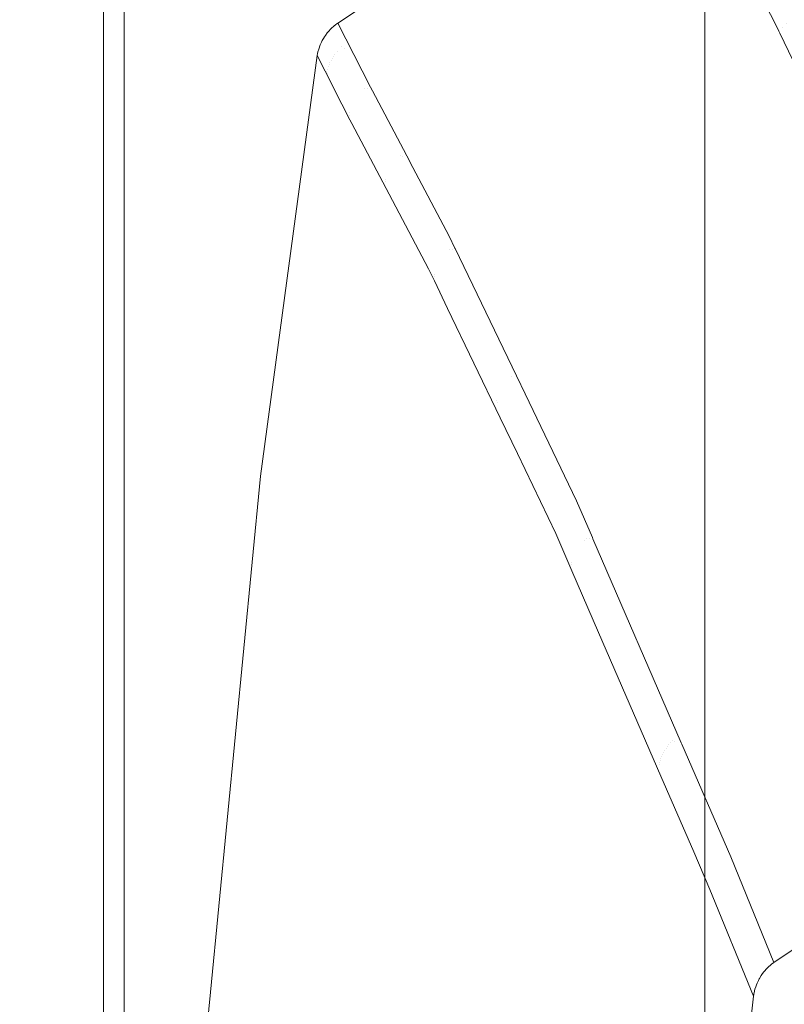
# Model space of a CAD drawing. Header units: millimetres. Extents: x -174 to 174, y -184 to 184.
# Tile 23 of 35: x -110 to -78, y 55 to 96. Entities that reach past the tile are written whole.
import ezdxf

# ---------------------------------------------------------------- set-up
doc = ezdxf.new("R2010")
doc.units = ezdxf.units.MM
doc.header["$LTSCALE"] = 5.08
doc.layers.add('Lighting-LED', color=7, linetype='Continuous', lineweight=5, true_color=0x000000)

# ---------------------------------------------------------------- blocks, each defined once
blk = doc.blocks.new('Group-1')
at = {"layer": 'Lighting-LED', "color": 18, "linetype": 'Continuous', "lineweight": 5}
for points, invisible_edges in [([(-5254.737, -897.549, -460.895), (-5203.672, -861.075, -372.449), (-5256.611, -562.84, -464.14), (-5269.635, -567.845, -486.699)], 14), ([(-5268.769, -567.845, -487.199), (-5255.745, -562.84, -464.64), (-5202.806, -861.075, -372.949), (-5253.871, -897.549, -461.395)], 11), ([(-5256.193, -562.911, -463.416), (-5256.401, -562.858, -463.777), (-5256.611, -562.84, -464.14), (-5203.672, -861.075, -372.449)], 12), ([(-5203.672, -861.075, -372.449), (-5255.786, -563.12, -462.712), (-5255.987, -562.998, -463.061), (-5256.193, -562.911, -463.416)], 9), ([(-5202.806, -861.075, -372.949), (-5255.745, -562.84, -464.64), (-5255.535, -562.858, -464.277), (-5255.327, -562.911, -463.916)], 9), ([(-5255.327, -562.911, -463.916), (-5255.121, -562.998, -463.561), (-5254.92, -563.12, -463.212), (-5202.806, -861.075, -372.949)], 12), ([(-5203.672, -861.075, -372.449), (-5203.689, -599.484, -372.478), (-5255.786, -563.12, -462.712)], 9), ([(-5254.92, -563.12, -463.212), (-5202.823, -599.484, -372.978), (-5202.806, -861.075, -372.949)], 10), ([(-5203.689, -599.484, -372.478), (-5203.672, -861.075, -372.449), (-5202.013, -856.367, -369.575), (-5202.013, -604.205, -369.575)], 11), ([(-5201.147, -604.205, -370.075), (-5201.147, -856.367, -370.075), (-5202.806, -861.075, -372.949), (-5202.823, -599.484, -372.978)], 14), ([(-5176.765, -730.007, -345.921), (-5176.739, -621.733, -346.052), (-5176.79, -836.445, -346.052)], 9), ([(-5014.177, -836.446, -346.052), (-5176.79, -836.445, -346.052), (-5176.739, -621.733, -346.052)], 9), ([(-5176.765, -730.007, -345.921), (-5176.739, -622.319, -345.857), (-5176.739, -621.733, -346.052)], 10), ([(-5176.739, -621.733, -346.052), (-5014.229, -621.72, -346.052), (-5014.177, -836.446, -346.052)], 9), ([(-5176.895, -622.818, -345.857), (-5176.739, -622.319, -345.857), (-5176.765, -730.007, -345.921)], 9), ([(-5176.956, -623.012, -345.857), (-5176.895, -622.818, -345.857), (-5176.765, -730.007, -345.921)], 10), ([(-5176.765, -730.007, -345.921), (-5177.11, -623.414, -345.857), (-5177.042, -623.247, -345.857)], 9), ([(-5177.042, -623.247, -345.857), (-5176.99, -623.118, -345.857), (-5176.765, -730.007, -345.921)], 10), ([(-5176.765, -730.007, -345.921), (-5176.99, -623.118, -345.857), (-5176.956, -623.012, -345.857)], 9), ([(-5177.383, -623.912, -345.858), (-5177.291, -623.768, -345.858), (-5176.765, -730.007, -345.921)], 10), ([(-5176.765, -730.007, -345.921), (-5177.291, -623.768, -345.858), (-5177.145, -623.49, -345.857)], 9), ([(-5177.145, -623.49, -345.857), (-5177.139, -623.477, -345.857), (-5177.11, -623.414, -345.857), (-5176.765, -730.007, -345.921)], 12), ([(-5176.765, -730.007, -345.921), (-5177.649, -624.287, -345.858), (-5177.459, -624.033, -345.858)], 9), ([(-5176.765, -730.007, -345.921), (-5177.459, -624.033, -345.858), (-5177.383, -623.912, -345.858)], 9), ([(-5178.011, -624.675, -345.858), (-5177.861, -624.528, -345.858), (-5176.765, -730.007, -345.921)], 10), ([(-5177.861, -624.528, -345.858), (-5177.673, -624.314, -345.858), (-5176.765, -730.007, -345.921)], 10), ([(-5177.673, -624.314, -345.858), (-5177.649, -624.287, -345.858), (-5176.765, -730.007, -345.921)], 10), ([(-5176.765, -730.007, -345.921), (-5178.539, -625.096, -345.858), (-5178.391, -624.989, -345.858)], 9), ([(-5178.391, -624.989, -345.858), (-5178.282, -624.911, -345.858), (-5176.765, -730.007, -345.921)], 10), ([(-5176.765, -730.007, -345.921), (-5178.282, -624.911, -345.858), (-5178.043, -624.707, -345.858)], 9), ([(-5176.765, -730.007, -345.921), (-5178.043, -624.707, -345.858), (-5178.011, -624.675, -345.858)], 9), ([(-5177.87, -626.411, -317.646), (-5178.539, -625.096, -345.858), (-5192.167, -634.165, -345.864)], 8), ([(-5192.167, -634.165, -345.864), (-5178.539, -625.096, -345.858), (-5176.765, -730.007, -345.921)], 10), ([(-5192.167, -634.165, -345.864), (-5191.495, -635.484, -317.606), (-5177.87, -626.411, -317.646)], 10), ([(-5177.17, -627.785, -288.155), (-5177.87, -626.411, -317.646), (-5191.495, -635.484, -317.606)], 10), ([(-5191.495, -635.484, -317.606), (-5190.793, -636.862, -288.074), (-5177.17, -627.785, -288.155)], 10), ([(-5190.793, -636.862, -288.074), (-5177.165, -627.794, -287.949), (-5177.17, -627.785, -288.155)], 9), ([(-5177.087, -627.947, -284.673), (-5177.165, -627.794, -287.949), (-5190.793, -636.862, -288.074), (-5190.791, -636.865, -288.014)], 10), ([(-5190.791, -636.865, -288.014), (-5190.712, -637.02, -284.692), (-5177.087, -627.947, -284.673)], 10), ([(-5175.528, -630.899, -258.201), (-5177.087, -627.947, -284.673), (-5190.712, -637.02, -284.692)], 10), ([(-5175.43, -630.424, -258.154), (-5175.509, -630.934, -257.886), (-5173.866, -634.045, -229.984)], 9), ([(-5173.329, -634.169, -227.38), (-5175.388, -630.204, -258.132), (-5175.43, -630.424, -258.154)], 11), ([(-5175.43, -630.424, -258.154), (-5173.489, -634.352, -227.396), (-5173.329, -634.169, -227.38)], 11), ([(-5173.866, -634.045, -229.984), (-5173.489, -634.352, -227.396), (-5175.43, -630.424, -258.154)], 11), ([(-5175.388, -630.204, -258.132), (-5173.329, -634.169, -227.38), (-5173.144, -634.006, -227.369), (-5175.203, -630.04, -258.125)], 15), ([(-5190.712, -637.02, -284.692), (-5189.143, -639.992, -258.087), (-5175.528, -630.899, -258.201)], 10), ([(-5189.143, -639.992, -258.087), (-5175.509, -630.934, -257.886), (-5175.528, -630.899, -258.201)], 9), ([(-5175.509, -630.934, -257.886), (-5189.143, -639.992, -258.087), (-5189.137, -640.002, -257.996)], 9), ([(-5173.866, -634.045, -229.984), (-5175.509, -630.934, -257.886), (-5189.137, -640.002, -257.996)], 10), ([(-5189.137, -640.002, -257.996), (-5187.489, -643.122, -230.069), (-5173.866, -634.045, -229.984)], 10), ([(-5173.641, -634.513, -227.411), (-5173.866, -634.045, -229.984), (-5187.489, -643.122, -230.069)], 10), ([(-5173.866, -634.045, -229.984), (-5173.641, -634.513, -227.411), (-5173.489, -634.352, -227.396)], 10), ([(-5192.181, -635.348, -317.583), (-5192.59, -634.554, -345.864), (-5192.611, -634.582, -345.864)], 9), ([(-5176.765, -730.007, -345.921), (-5192.611, -634.582, -345.864), (-5192.59, -634.554, -345.864)], 9), ([(-5192.59, -634.554, -345.864), (-5192.562, -634.521, -345.864), (-5192.46, -634.412, -345.864), (-5176.765, -730.007, -345.921)], 12), ([(-5192.181, -635.348, -317.583), (-5192.562, -634.521, -345.864), (-5192.59, -634.554, -345.864)], 9), ([(-5192.562, -634.521, -345.864), (-5192.181, -635.348, -317.583), (-5192.093, -635.253, -317.581), (-5192.46, -634.412, -345.864)], 7), ([(-5176.765, -730.007, -345.921), (-5192.46, -634.412, -345.864), (-5192.268, -634.241, -345.864), (-5192.2, -634.188, -345.864)], 11), ([(-5192.46, -634.412, -345.864), (-5192.449, -634.4, -345.864), (-5192.328, -634.289, -345.864), (-5192.268, -634.241, -345.864)], 8), ([(-5191.999, -635.164, -317.579), (-5192.449, -634.4, -345.864), (-5192.46, -634.412, -345.864)], 9), ([(-5192.46, -634.412, -345.864), (-5192.093, -635.253, -317.581), (-5191.999, -635.164, -317.579)], 11), ([(-5191.999, -635.164, -317.579), (-5192.328, -634.289, -345.864), (-5192.449, -634.4, -345.864)], 9), ([(-5191.904, -635.225, -317.584), (-5192.268, -634.241, -345.864), (-5192.328, -634.289, -345.864)], 9), ([(-5192.328, -634.289, -345.864), (-5191.999, -635.164, -317.579), (-5191.904, -635.225, -317.584)], 11), ([(-5191.495, -635.484, -317.606), (-5192.2, -634.188, -345.864), (-5192.268, -634.241, -345.864)], 9), ([(-5192.268, -634.241, -345.864), (-5191.904, -635.225, -317.584), (-5191.495, -635.484, -317.606)], 11), ([(-5191.495, -635.484, -317.606), (-5192.167, -634.165, -345.864), (-5192.2, -634.188, -345.864)], 8), ([(-5192.2, -634.188, -345.864), (-5192.167, -634.165, -345.864), (-5176.765, -730.007, -345.921)], 10), ([(-5187.489, -643.122, -230.069), (-5187.247, -643.627, -227.296), (-5173.641, -634.513, -227.411)], 10), ([(-5187.247, -643.627, -227.296), (-5173.603, -634.592, -226.981), (-5173.641, -634.513, -227.411)], 9), ([(-5173.489, -634.352, -227.396), (-5173.641, -634.513, -227.411), (-5173.603, -634.592, -226.981)], 9), ([(-5170.764, -639.686, -195.725), (-5173.489, -634.352, -227.396), (-5173.603, -634.592, -226.981)], 11), ([(-5173.329, -634.169, -227.38), (-5173.489, -634.352, -227.396), (-5170.764, -639.686, -195.725)], 11), ([(-5176.765, -730.007, -345.921), (-5193.018, -635.444, -345.864), (-5192.725, -634.74, -345.864), (-5192.689, -634.684, -345.864)], 11), ([(-5192.725, -634.74, -345.864), (-5193.018, -635.444, -345.864), (-5193.003, -635.375, -345.864), (-5192.97, -635.261, -345.864)], 9), ([(-5192.823, -634.907, -345.864), (-5192.777, -634.822, -345.864), (-5192.725, -634.74, -345.864), (-5192.97, -635.261, -345.864)], 12), ([(-5192.905, -635.081, -345.864), (-5192.855, -634.967, -345.864), (-5192.823, -634.907, -345.864), (-5192.97, -635.261, -345.864)], 12), ([(-5192.5, -635.834, -317.597), (-5192.855, -634.967, -345.864), (-5192.905, -635.081, -345.864)], 9), ([(-5192.456, -635.748, -317.594), (-5192.823, -634.907, -345.864), (-5192.855, -634.967, -345.864)], 9), ([(-5192.855, -634.967, -345.864), (-5192.5, -635.834, -317.597), (-5192.456, -635.748, -317.594)], 11), ([(-5192.409, -635.663, -317.592), (-5192.777, -634.822, -345.864), (-5192.823, -634.907, -345.864)], 9), ([(-5192.823, -634.907, -345.864), (-5192.456, -635.748, -317.594), (-5192.409, -635.663, -317.592)], 11), ([(-5192.358, -635.581, -317.589), (-5192.725, -634.74, -345.864), (-5192.777, -634.822, -345.864)], 9), ([(-5192.777, -634.822, -345.864), (-5192.409, -635.663, -317.592), (-5192.358, -635.581, -317.589)], 11), ([(-5192.303, -635.5, -317.587), (-5192.689, -634.684, -345.864), (-5192.725, -634.74, -345.864)], 9), ([(-5192.725, -634.74, -345.864), (-5192.358, -635.581, -317.589), (-5192.303, -635.5, -317.587)], 11), ([(-5192.689, -634.684, -345.864), (-5192.303, -635.5, -317.587), (-5192.244, -635.423, -317.585), (-5192.611, -634.582, -345.864)], 7), ([(-5192.689, -634.684, -345.864), (-5192.611, -634.582, -345.864), (-5176.765, -730.007, -345.921)], 10), ([(-5192.611, -634.582, -345.864), (-5192.244, -635.423, -317.585), (-5192.181, -635.348, -317.583)], 11), ([(-5173.603, -634.592, -226.981), (-5187.247, -643.627, -227.296), (-5187.236, -643.649, -227.172)], 9), ([(-5170.878, -640.259, -195.819), (-5173.603, -634.592, -226.981), (-5187.236, -643.649, -227.172)], 10), ([(-5173.603, -634.592, -226.981), (-5170.878, -640.259, -195.819), (-5170.764, -639.686, -195.725)], 10), ([(-5192.63, -636.193, -317.61), (-5193.003, -635.375, -345.864), (-5193.018, -635.444, -345.864)], 9), ([(-5192.604, -636.102, -317.606), (-5192.97, -635.261, -345.864), (-5193.003, -635.375, -345.864)], 9), ([(-5193.003, -635.375, -345.864), (-5192.63, -636.193, -317.61), (-5192.604, -636.102, -317.606)], 11), ([(-5192.97, -635.261, -345.864), (-5192.958, -635.218, -345.864), (-5192.922, -635.12, -345.864), (-5192.905, -635.081, -345.864)], 8), ([(-5192.573, -636.012, -317.603), (-5192.958, -635.218, -345.864), (-5192.97, -635.261, -345.864)], 9), ([(-5192.97, -635.261, -345.864), (-5192.604, -636.102, -317.606), (-5192.573, -636.012, -317.603)], 11), ([(-5192.539, -635.922, -317.6), (-5192.922, -635.12, -345.864), (-5192.958, -635.218, -345.864)], 9), ([(-5192.958, -635.218, -345.864), (-5192.573, -636.012, -317.603), (-5192.539, -635.922, -317.6)], 11), ([(-5192.539, -635.922, -317.6), (-5192.905, -635.081, -345.864), (-5192.922, -635.12, -345.864)], 9), ([(-5192.905, -635.081, -345.864), (-5192.539, -635.922, -317.6), (-5192.5, -635.834, -317.597)], 11), ([(-5191.298, -637.178, -288.021), (-5191.236, -637.104, -288.018), (-5192.181, -635.348, -317.583), (-5192.244, -635.423, -317.585)], 15), ([(-5192.093, -635.253, -317.581), (-5192.181, -635.348, -317.583), (-5191.236, -637.104, -288.018), (-5191.147, -637.009, -288.015)], 15), ([(-5191.147, -637.009, -288.015), (-5191.053, -636.92, -288.012), (-5191.999, -635.164, -317.579), (-5192.093, -635.253, -317.581)], 15), ([(-5191.904, -635.225, -317.584), (-5191.999, -635.164, -317.579), (-5191.053, -636.92, -288.012)], 11), ([(-5191.053, -636.92, -288.012), (-5190.938, -636.899, -288.013), (-5191.904, -635.225, -317.584)], 11), ([(-5191.904, -635.225, -317.584), (-5190.938, -636.899, -288.013), (-5190.793, -636.862, -288.074)], 11), ([(-5190.793, -636.862, -288.074), (-5191.495, -635.484, -317.606), (-5191.904, -635.225, -317.584)], 10), ([(-5195.414, -653.212, -345.875), (-5193.037, -635.536, -345.865), (-5193.018, -635.444, -345.864), (-5176.765, -730.007, -345.921)], 12), ([(-5192.366, -636.854, -317.647), (-5193.037, -635.536, -345.865), (-5195.414, -653.212, -345.875)], 8), ([(-5192.595, -636.281, -317.615), (-5193.018, -635.444, -345.864), (-5193.037, -635.536, -345.865)], 9), ([(-5193.037, -635.536, -345.865), (-5192.366, -636.854, -317.647), (-5192.595, -636.281, -317.615)], 10), ([(-5193.018, -635.444, -345.864), (-5192.595, -636.281, -317.615), (-5192.63, -636.193, -317.61)], 11), ([(-5192.456, -635.748, -317.594), (-5192.5, -635.834, -317.597), (-5191.554, -637.589, -288.042), (-5191.511, -637.503, -288.037)], 15), ([(-5191.511, -637.503, -288.037), (-5191.464, -637.419, -288.033), (-5192.409, -635.663, -317.592), (-5192.456, -635.748, -317.594)], 15), ([(-5192.358, -635.581, -317.589), (-5192.409, -635.663, -317.592), (-5191.464, -637.419, -288.033), (-5191.412, -637.336, -288.029)], 15), ([(-5191.412, -637.336, -288.029), (-5191.357, -637.256, -288.025), (-5192.303, -635.5, -317.587), (-5192.358, -635.581, -317.589)], 15), ([(-5192.244, -635.423, -317.585), (-5192.303, -635.5, -317.587), (-5191.357, -637.256, -288.025), (-5191.298, -637.178, -288.021)], 15), ([(-5192.604, -636.102, -317.606), (-5192.63, -636.193, -317.61), (-5191.685, -637.948, -288.064), (-5191.659, -637.857, -288.058)], 15), ([(-5191.685, -637.948, -288.064), (-5192.63, -636.193, -317.61), (-5192.595, -636.281, -317.615)], 11), ([(-5191.659, -637.857, -288.058), (-5191.628, -637.767, -288.052), (-5192.573, -636.012, -317.603), (-5192.604, -636.102, -317.606)], 15), ([(-5192.539, -635.922, -317.6), (-5192.573, -636.012, -317.603), (-5191.628, -637.767, -288.052), (-5191.593, -637.677, -288.047)], 15), ([(-5191.593, -637.677, -288.047), (-5191.554, -637.589, -288.042), (-5192.5, -635.834, -317.597), (-5192.539, -635.922, -317.6)], 15), ([(-5191.676, -638.042, -288.07), (-5192.595, -636.281, -317.615), (-5192.33, -636.924, -316.15)], 11), ([(-5192.595, -636.281, -317.615), (-5192.366, -636.854, -317.647), (-5192.33, -636.924, -316.15)], 9), ([(-5192.595, -636.281, -317.615), (-5191.676, -638.042, -288.07), (-5191.685, -637.948, -288.064)], 11), ([(-5197.263, -675.764, -317.791), (-5192.366, -636.854, -317.647), (-5195.414, -653.212, -345.875)], 11), ([(-5197.263, -675.764, -317.791), (-5192.33, -636.924, -316.15), (-5192.366, -636.854, -317.647)], 9), ([(-5191.662, -638.234, -288.082), (-5192.33, -636.924, -316.15), (-5197.263, -675.764, -317.791)], 10), ([(-5192.33, -636.924, -316.15), (-5191.662, -638.234, -288.082), (-5191.676, -638.042, -288.07)], 10), ([(-5191.147, -637.009, -288.015), (-5191.236, -637.104, -288.018), (-5189.724, -639.903, -257.95), (-5189.636, -639.808, -257.945)], 15), ([(-5189.636, -639.808, -257.945), (-5189.542, -639.719, -257.941), (-5191.053, -636.92, -288.012), (-5191.147, -637.009, -288.015)], 15), ([(-5190.938, -636.899, -288.013), (-5191.053, -636.92, -288.012), (-5189.542, -639.719, -257.941)], 11), ([(-5190.938, -636.899, -288.013), (-5190.791, -636.865, -288.014), (-5190.793, -636.862, -288.074)], 9), ([(-5190.712, -637.02, -284.692), (-5190.791, -636.865, -288.014), (-5190.938, -636.899, -288.013)], 10), ([(-5189.542, -639.719, -257.941), (-5189.455, -639.782, -257.953), (-5190.938, -636.899, -288.013)], 11), ([(-5190.712, -637.02, -284.692), (-5190.938, -636.899, -288.013), (-5189.455, -639.782, -257.953)], 11), ([(-5189.455, -639.782, -257.953), (-5189.143, -639.992, -258.087), (-5190.712, -637.02, -284.692)], 9), ([(-5190, -640.301, -257.978), (-5189.953, -640.217, -257.972), (-5191.464, -637.419, -288.033), (-5191.511, -637.503, -288.037)], 15), ([(-5191.412, -637.336, -288.029), (-5191.464, -637.419, -288.033), (-5189.953, -640.217, -257.972), (-5189.901, -640.134, -257.965)], 15), ([(-5189.901, -640.134, -257.965), (-5189.846, -640.054, -257.96), (-5191.357, -637.256, -288.025), (-5191.412, -637.336, -288.029)], 15), ([(-5191.298, -637.178, -288.021), (-5191.357, -637.256, -288.025), (-5189.846, -640.054, -257.96), (-5189.787, -639.977, -257.955)], 15), ([(-5189.787, -639.977, -257.955), (-5189.724, -639.903, -257.95), (-5191.236, -637.104, -288.018), (-5191.298, -637.178, -288.021)], 15), ([(-5191.659, -637.857, -288.058), (-5191.685, -637.948, -288.064), (-5190.175, -640.745, -258.017), (-5190.148, -640.654, -258.009)], 15), ([(-5190.148, -640.654, -258.009), (-5190.118, -640.564, -258), (-5191.628, -637.767, -288.052), (-5191.659, -637.857, -288.058)], 15), ([(-5191.593, -637.677, -288.047), (-5191.628, -637.767, -288.052), (-5190.118, -640.564, -258), (-5190.083, -640.475, -257.993)], 15), ([(-5190.083, -640.475, -257.993), (-5190.044, -640.387, -257.985), (-5191.554, -637.589, -288.042), (-5191.593, -637.677, -288.047)], 15), ([(-5191.511, -637.503, -288.037), (-5191.554, -637.589, -288.042), (-5190.044, -640.387, -257.985), (-5190, -640.301, -257.978)], 15), ([(-5197.263, -675.764, -317.791), (-5196.267, -677.607, -287.947), (-5191.662, -638.234, -288.082)], 11), ([(-5196.267, -677.607, -287.947), (-5191.582, -638.391, -284.72), (-5191.662, -638.234, -288.082)], 9), ([(-5190.175, -640.745, -258.017), (-5191.685, -637.948, -288.064), (-5191.676, -638.042, -288.07)], 11), ([(-5190.15, -640.836, -258.029), (-5191.676, -638.042, -288.07), (-5191.582, -638.391, -284.72)], 11), ([(-5191.676, -638.042, -288.07), (-5191.662, -638.234, -288.082), (-5191.582, -638.391, -284.72)], 9), ([(-5191.676, -638.042, -288.07), (-5190.15, -640.836, -258.029), (-5190.175, -640.745, -258.017)], 11), ([(-5190.01, -641.367, -258.096), (-5191.582, -638.391, -284.72), (-5196.267, -677.607, -287.947)], 10), ([(-5191.582, -638.391, -284.72), (-5190.01, -641.367, -258.096), (-5190.15, -640.836, -258.029)], 10), ([(-5187.719, -643.963, -227.178), (-5187.656, -643.889, -227.172), (-5189.724, -639.903, -257.95), (-5189.787, -639.977, -257.955)], 15), ([(-5189.636, -639.808, -257.945), (-5189.724, -639.903, -257.95), (-5187.656, -643.889, -227.172), (-5187.567, -643.795, -227.165)], 15), ([(-5187.567, -643.795, -227.165), (-5187.473, -643.706, -227.159), (-5189.542, -639.719, -257.941), (-5189.636, -639.808, -257.945)], 15), ([(-5189.542, -639.719, -257.941), (-5187.473, -643.706, -227.159), (-5187.359, -643.682, -227.166)], 11), ([(-5187.359, -643.682, -227.166), (-5189.455, -639.782, -257.953), (-5189.542, -639.719, -257.941)], 11), ([(-5189.455, -639.782, -257.953), (-5187.359, -643.682, -227.166), (-5187.489, -643.122, -230.069)], 11), ([(-5187.489, -643.122, -230.069), (-5189.137, -640.002, -257.996), (-5189.455, -639.782, -257.953)], 10), ([(-5189.455, -639.782, -257.953), (-5189.137, -640.002, -257.996), (-5189.143, -639.992, -258.087)], 9), ([(-5190, -640.301, -257.978), (-5190.044, -640.387, -257.985), (-5187.976, -644.372, -227.22), (-5187.933, -644.286, -227.21)], 15), ([(-5187.933, -644.286, -227.21), (-5187.885, -644.202, -227.201), (-5189.953, -640.217, -257.972), (-5190, -640.301, -257.978)], 15), ([(-5189.901, -640.134, -257.965), (-5189.953, -640.217, -257.972), (-5187.885, -644.202, -227.201), (-5187.833, -644.12, -227.193)], 15), ([(-5187.833, -644.12, -227.193), (-5187.778, -644.04, -227.185), (-5189.846, -640.054, -257.96), (-5189.901, -640.134, -257.965)], 15), ([(-5189.787, -639.977, -257.955), (-5189.846, -640.054, -257.96), (-5187.778, -644.04, -227.185), (-5187.719, -643.963, -227.178)], 15), ([(-5187.236, -643.649, -227.172), (-5184.483, -649.379, -195.724), (-5170.878, -640.259, -195.819)], 10), ([(-5184.483, -649.379, -195.724), (-5170.829, -640.361, -195.26), (-5170.878, -640.259, -195.819)], 9), ([(-5170.829, -640.361, -195.26), (-5184.483, -649.379, -195.724), (-5184.468, -649.408, -195.563)], 9), ([(-5168.507, -645.191, -168.698), (-5170.829, -640.361, -195.26), (-5184.468, -649.408, -195.563)], 10), ([(-5190.148, -640.654, -258.009), (-5190.175, -640.745, -258.017), (-5188.108, -644.728, -227.263), (-5188.081, -644.638, -227.251)], 15), ([(-5190.175, -640.745, -258.017), (-5190.15, -640.836, -258.029), (-5188.108, -644.822, -227.278)], 11), ([(-5188.108, -644.822, -227.278), (-5188.108, -644.728, -227.263), (-5190.175, -640.745, -258.017)], 11), ([(-5188.081, -644.638, -227.251), (-5188.05, -644.548, -227.24), (-5190.118, -640.564, -258), (-5190.148, -640.654, -258.009)], 15), ([(-5190.083, -640.475, -257.993), (-5190.118, -640.564, -258), (-5188.05, -644.548, -227.24), (-5188.015, -644.459, -227.23)], 15), ([(-5188.015, -644.459, -227.23), (-5187.976, -644.372, -227.22), (-5190.044, -640.387, -257.985), (-5190.083, -640.475, -257.993)], 15), ([(-5190.15, -640.836, -258.029), (-5189.736, -641.887, -253.445), (-5188.359, -644.494, -230.126)], 9), ([(-5188.359, -644.494, -230.126), (-5188.108, -644.822, -227.278), (-5190.15, -640.836, -258.029)], 11), ([(-5190.15, -640.836, -258.029), (-5190.01, -641.367, -258.096), (-5189.736, -641.887, -253.445)], 9), ([(-5196.267, -677.607, -287.947), (-5194.676, -680.565, -257.65), (-5190.01, -641.367, -258.096)], 11), ([(-5194.676, -680.565, -257.65), (-5189.736, -641.887, -253.445), (-5190.01, -641.367, -258.096)], 9), ([(-5188.359, -644.494, -230.126), (-5189.736, -641.887, -253.445), (-5194.676, -680.565, -257.65)], 10), ([(-5187.359, -643.682, -227.166), (-5187.247, -643.627, -227.296), (-5187.489, -643.122, -230.069)], 9), ([(-5187.359, -643.682, -227.166), (-5187.236, -643.649, -227.172), (-5187.247, -643.627, -227.296)], 9), ([(-5184.483, -649.379, -195.724), (-5187.236, -643.649, -227.172), (-5187.359, -643.682, -227.166)], 10), ([(-5185.217, -649.438, -195.505), (-5185.161, -649.359, -195.495), (-5187.778, -644.04, -227.185), (-5187.833, -644.12, -227.193)], 15), ([(-5187.719, -643.963, -227.178), (-5187.778, -644.04, -227.185), (-5185.161, -649.359, -195.495), (-5185.102, -649.282, -195.486)], 15), ([(-5185.102, -649.282, -195.486), (-5185.039, -649.208, -195.477), (-5187.656, -643.889, -227.172), (-5187.719, -643.963, -227.178)], 15), ([(-5187.567, -643.795, -227.165), (-5187.656, -643.889, -227.172), (-5185.039, -649.208, -195.477), (-5184.95, -649.114, -195.468)], 15), ([(-5184.95, -649.114, -195.468), (-5184.856, -649.026, -195.46), (-5187.473, -643.706, -227.159), (-5187.567, -643.795, -227.165)], 15), ([(-5184.468, -649.408, -195.563), (-5187.359, -643.682, -227.166), (-5187.473, -643.706, -227.159)], 11), ([(-5187.473, -643.706, -227.159), (-5184.856, -649.026, -195.46), (-5184.468, -649.408, -195.563)], 11), ([(-5187.359, -643.682, -227.166), (-5184.468, -649.408, -195.563), (-5184.483, -649.379, -195.724)], 9), ([(-5194.676, -680.565, -257.65), (-5192.499, -684.797, -226.613), (-5188.359, -644.494, -230.126)], 11), ([(-5192.499, -684.797, -226.613), (-5188.112, -645.008, -227.308), (-5188.359, -644.494, -230.126)], 9), ([(-5188.359, -644.494, -230.126), (-5188.112, -645.008, -227.308), (-5188.108, -644.822, -227.278)], 10), ([(-5188.015, -644.459, -227.23), (-5188.05, -644.548, -227.24), (-5185.435, -649.864, -195.565), (-5185.4, -649.776, -195.551)], 15), ([(-5185.4, -649.776, -195.551), (-5185.36, -649.689, -195.539), (-5187.976, -644.372, -227.22), (-5188.015, -644.459, -227.23)], 15), ([(-5187.933, -644.286, -227.21), (-5187.976, -644.372, -227.22), (-5185.36, -649.689, -195.539), (-5185.317, -649.604, -195.527)], 15), ([(-5185.317, -649.604, -195.527), (-5185.269, -649.52, -195.515), (-5187.885, -644.202, -227.201), (-5187.933, -644.286, -227.21)], 15), ([(-5187.833, -644.12, -227.193), (-5187.885, -644.202, -227.201), (-5185.269, -649.52, -195.515), (-5185.217, -649.438, -195.505)], 15), ([(-5188.108, -644.822, -227.278), (-5188.112, -645.008, -227.308), (-5187.557, -646.162, -220.973)], 9), ([(-5188.081, -644.638, -227.251), (-5188.108, -644.728, -227.263), (-5185.493, -650.043, -195.593), (-5185.466, -649.953, -195.579)], 15), ([(-5188.108, -644.728, -227.263), (-5188.108, -644.822, -227.278), (-5185.474, -650.136, -195.612)], 11), ([(-5185.474, -650.136, -195.612), (-5185.493, -650.043, -195.593), (-5188.108, -644.728, -227.263)], 11), ([(-5187.557, -646.162, -220.973), (-5185.474, -650.136, -195.612), (-5188.108, -644.822, -227.278)], 11), ([(-5185.466, -649.953, -195.579), (-5185.435, -649.864, -195.565), (-5188.05, -644.548, -227.24), (-5188.081, -644.638, -227.251)], 15), ([(-5192.499, -684.797, -226.613), (-5187.557, -646.162, -220.973), (-5188.112, -645.008, -227.308)], 9), ([(-5184.468, -649.408, -195.563), (-5182.139, -654.255, -168.959), (-5168.507, -645.191, -168.698)], 10), ([(-5167.875, -646.649, -162.931), (-5168.507, -645.191, -168.698), (-5182.139, -654.255, -168.959)], 10), ([(-5185.347, -650.763, -195.738), (-5187.557, -646.162, -220.973), (-5192.499, -684.797, -226.613)], 10), ([(-5187.557, -646.162, -220.973), (-5185.347, -650.763, -195.738), (-5185.474, -650.136, -195.612)], 10), ([(-5182.139, -654.255, -168.959), (-5181.472, -655.797, -162.873), (-5167.875, -646.649, -162.931)], 10), ([(-5181.472, -655.797, -162.873), (-5167.799, -646.824, -162.24), (-5167.875, -646.649, -162.931)], 9), ([(-5167.799, -646.824, -162.24), (-5181.472, -655.797, -162.873), (-5181.45, -655.848, -162.674)], 9), ([(-5164.14, -655.267, -128.848), (-5167.799, -646.824, -162.24), (-5181.45, -655.848, -162.674)], 10), ([(-5181.794, -655.911, -162.648), (-5181.699, -655.824, -162.637), (-5184.856, -649.026, -195.46), (-5184.95, -649.114, -195.468)], 15), ([(-5184.856, -649.026, -195.46), (-5181.699, -655.824, -162.637), (-5181.596, -655.837, -162.653)], 11), ([(-5181.596, -655.837, -162.653), (-5184.468, -649.408, -195.563), (-5184.856, -649.026, -195.46)], 11), ([(-5185.217, -649.438, -195.505), (-5185.269, -649.52, -195.515), (-5182.114, -656.315, -162.706), (-5182.061, -656.234, -162.693)], 15), ([(-5182.061, -656.234, -162.693), (-5182.005, -656.155, -162.681), (-5185.161, -649.359, -195.495), (-5185.217, -649.438, -195.505)], 15), ([(-5185.102, -649.282, -195.486), (-5185.161, -649.359, -195.495), (-5182.005, -656.155, -162.681), (-5181.946, -656.078, -162.67)], 15), ([(-5181.946, -656.078, -162.67), (-5181.883, -656.005, -162.66), (-5185.039, -649.208, -195.477), (-5185.102, -649.282, -195.486)], 15), ([(-5184.95, -649.114, -195.468), (-5185.039, -649.208, -195.477), (-5181.883, -656.005, -162.66), (-5181.794, -655.911, -162.648)], 15), ([(-5182.139, -654.255, -168.959), (-5184.468, -649.408, -195.563), (-5181.596, -655.837, -162.653)], 10), ([(-5182.312, -656.745, -162.784), (-5182.281, -656.657, -162.767), (-5185.435, -649.864, -195.565), (-5185.466, -649.953, -195.579)], 15), ([(-5185.4, -649.776, -195.551), (-5185.435, -649.864, -195.565), (-5182.281, -656.657, -162.767), (-5182.245, -656.569, -162.75)], 15), ([(-5182.245, -656.569, -162.75), (-5182.205, -656.483, -162.735), (-5185.36, -649.689, -195.539), (-5185.4, -649.776, -195.551)], 15), ([(-5185.317, -649.604, -195.527), (-5185.36, -649.689, -195.539), (-5182.205, -656.483, -162.735), (-5182.162, -656.398, -162.72)], 15), ([(-5182.162, -656.398, -162.72), (-5182.114, -656.315, -162.706), (-5185.269, -649.52, -195.515), (-5185.317, -649.604, -195.527)], 15), ([(-5185.466, -649.953, -195.579), (-5185.493, -650.043, -195.593), (-5182.339, -656.834, -162.801), (-5182.312, -656.745, -162.784)], 15), ([(-5185.493, -650.043, -195.593), (-5185.474, -650.136, -195.612), (-5182.337, -656.928, -162.824)], 11), ([(-5182.337, -656.928, -162.824), (-5182.339, -656.834, -162.801), (-5185.493, -650.043, -195.593)], 11), ([(-5185.474, -650.136, -195.612), (-5184.624, -652.268, -187.482), (-5183.01, -655.628, -169.053)], 9), ([(-5183.01, -655.628, -169.053), (-5182.337, -656.928, -162.824), (-5185.474, -650.136, -195.612)], 11), ([(-5185.474, -650.136, -195.612), (-5185.347, -650.763, -195.738), (-5184.624, -652.268, -187.482)], 9), ([(-5192.499, -684.797, -226.613), (-5189.746, -690.466, -194.547), (-5185.347, -650.763, -195.738)], 11), ([(-5189.746, -690.466, -194.547), (-5184.624, -652.268, -187.482), (-5185.347, -650.763, -195.738)], 9), ([(-5183.01, -655.628, -169.053), (-5184.624, -652.268, -187.482), (-5189.746, -690.466, -194.547)], 10), ([(-5195.414, -653.212, -345.875), (-5197.519, -674.913, -345.888), (-5197.263, -675.764, -317.791)], 10), ([(-5176.765, -730.007, -345.921), (-5197.519, -674.913, -345.888), (-5195.414, -653.212, -345.875)], 9), ([(-5181.596, -655.837, -162.653), (-5181.45, -655.848, -162.674), (-5182.139, -654.255, -168.959)], 11), ([(-5181.45, -655.848, -162.674), (-5181.472, -655.797, -162.873), (-5182.139, -654.255, -168.959)], 8), ([(-5189.746, -690.466, -194.547), (-5186.419, -697.748, -161.163), (-5183.01, -655.628, -169.053)], 11), ([(-5186.419, -697.748, -161.163), (-5182.333, -657.19, -162.887), (-5183.01, -655.628, -169.053)], 9), ([(-5183.01, -655.628, -169.053), (-5182.333, -657.19, -162.887), (-5182.337, -656.928, -162.824)], 10), ([(-5181.45, -655.848, -162.674), (-5177.736, -664.423, -128.824), (-5164.14, -655.267, -128.848)], 10), ([(-5177.736, -664.423, -128.824), (-5164.047, -655.482, -127.998), (-5164.14, -655.267, -128.848)], 9), ([(-5164.047, -655.482, -127.998), (-5177.736, -664.423, -128.824), (-5177.709, -664.485, -128.579)], 9), ([(-5162.02, -660.161, -109.493), (-5164.047, -655.482, -127.998), (-5177.709, -664.485, -128.579)], 10), ([(-5181.946, -656.078, -162.67), (-5182.005, -656.155, -162.681), (-5178.319, -664.572, -128.538), (-5178.259, -664.496, -128.525)], 15), ([(-5178.259, -664.496, -128.525), (-5178.196, -664.423, -128.512), (-5181.883, -656.005, -162.66), (-5181.946, -656.078, -162.67)], 15), ([(-5181.794, -655.911, -162.648), (-5181.883, -656.005, -162.66), (-5178.196, -664.423, -128.512), (-5178.106, -664.33, -128.498)], 15), ([(-5178.008, -664.371, -128.518), (-5181.699, -655.824, -162.637), (-5181.794, -655.911, -162.648)], 11), ([(-5181.794, -655.911, -162.648), (-5178.106, -664.33, -128.498), (-5178.008, -664.371, -128.518)], 11), ([(-5177.709, -664.485, -128.579), (-5181.596, -655.837, -162.653), (-5181.699, -655.824, -162.637)], 11), ([(-5181.699, -655.824, -162.637), (-5178.008, -664.371, -128.518), (-5177.709, -664.485, -128.579)], 11), ([(-5181.596, -655.837, -162.653), (-5177.709, -664.485, -128.579), (-5177.736, -664.423, -128.824)], 9), ([(-5177.736, -664.423, -128.824), (-5181.45, -655.848, -162.674), (-5181.596, -655.837, -162.653)], 10), ([(-5178.56, -664.983, -128.62), (-5178.52, -664.898, -128.602), (-5182.205, -656.483, -162.735), (-5182.245, -656.569, -162.75)], 15), ([(-5182.162, -656.398, -162.72), (-5182.205, -656.483, -162.735), (-5178.52, -664.898, -128.602), (-5178.476, -664.813, -128.584)], 15), ([(-5178.476, -664.813, -128.584), (-5178.427, -664.731, -128.568), (-5182.114, -656.315, -162.706), (-5182.162, -656.398, -162.72)], 15), ([(-5182.061, -656.234, -162.693), (-5182.114, -656.315, -162.706), (-5178.427, -664.731, -128.568), (-5178.375, -664.65, -128.552)], 15), ([(-5178.375, -664.65, -128.552), (-5178.319, -664.572, -128.538), (-5182.005, -656.155, -162.681), (-5182.061, -656.234, -162.693)], 15), ([(-5182.312, -656.745, -162.784), (-5182.339, -656.834, -162.801), (-5178.655, -665.247, -128.679), (-5178.628, -665.158, -128.659)], 15), ([(-5182.339, -656.834, -162.801), (-5182.337, -656.928, -162.824), (-5178.645, -665.339, -128.704)], 11), ([(-5178.645, -665.339, -128.704), (-5178.655, -665.247, -128.679), (-5182.339, -656.834, -162.801)], 11), ([(-5178.628, -665.158, -128.659), (-5178.596, -665.07, -128.639), (-5182.281, -656.657, -162.767), (-5182.312, -656.745, -162.784)], 15), ([(-5182.245, -656.569, -162.75), (-5182.281, -656.657, -162.767), (-5178.596, -665.07, -128.639), (-5178.56, -664.983, -128.62)], 15), ([(-5186.419, -697.748, -161.163), (-5181.211, -659.782, -152.663), (-5182.333, -657.19, -162.887)], 9), ([(-5178.645, -665.339, -128.704), (-5182.337, -656.928, -162.824), (-5181.211, -659.782, -152.663)], 11), ([(-5182.337, -656.928, -162.824), (-5182.333, -657.19, -162.887), (-5181.211, -659.782, -152.663)], 9), ([(-5178.596, -665.823, -128.834), (-5181.211, -659.782, -152.663), (-5186.419, -697.748, -161.163)], 10), ([(-5181.211, -659.782, -152.663), (-5178.596, -665.823, -128.834), (-5178.645, -665.339, -128.704)], 10), ([(-5177.709, -664.485, -128.579), (-5175.661, -669.216, -109.904), (-5162.02, -660.161, -109.493)], 10), ([(-5162.02, -660.161, -109.493), (-5175.661, -669.216, -109.904), (-5167.052, -669.069, -94.795)], 11), ([(-5174.171, -673.947, -94.8), (-5178.106, -664.33, -128.498), (-5178.196, -664.423, -128.512)], 11), ([(-5174.171, -673.947, -94.8), (-5174.139, -673.913, -94.8), (-5178.106, -664.33, -128.498)], 10), ([(-5178.106, -664.33, -128.498), (-5174.139, -673.913, -94.8), (-5174.092, -673.864, -94.8)], 9), ([(-5174.092, -673.864, -94.8), (-5178.008, -664.371, -128.518), (-5178.106, -664.33, -128.498)], 11), ([(-5158.422, -729.543, -94.85), (-5159.695, -664.013, -94.791), (-5159.915, -664.216, -94.791), (-5177.655, -702.238, -94.826)], 13), ([(-5159.915, -664.216, -94.791), (-5159.918, -664.219, -94.791), (-5177.655, -702.238, -94.826)], 10), ([(-5177.655, -702.238, -94.826), (-5159.918, -664.219, -94.791), (-5160.109, -664.369, -94.791)], 9), ([(-5160.109, -664.369, -94.791), (-5160.155, -664.405, -94.791), (-5177.655, -702.238, -94.826)], 10), ([(-5174.461, -674.35, -94.8), (-5178.427, -664.731, -128.568), (-5178.476, -664.813, -128.584)], 11), ([(-5174.375, -674.208, -94.8), (-5178.375, -664.65, -128.552), (-5178.427, -664.731, -128.568)], 11), ([(-5174.461, -674.35, -94.8), (-5174.452, -674.335, -94.8), (-5178.427, -664.731, -128.568)], 10), ([(-5178.427, -664.731, -128.568), (-5174.452, -674.335, -94.8), (-5174.375, -674.208, -94.8)], 9), ([(-5174.346, -674.168, -94.8), (-5178.319, -664.572, -128.538), (-5178.375, -664.65, -128.552)], 11), ([(-5178.375, -664.65, -128.552), (-5174.375, -674.208, -94.8), (-5174.346, -674.168, -94.8)], 9), ([(-5174.279, -674.074, -94.8), (-5178.259, -664.496, -128.525), (-5178.319, -664.572, -128.538)], 11), ([(-5178.319, -664.572, -128.538), (-5174.346, -674.168, -94.8), (-5174.279, -674.074, -94.8)], 9), ([(-5174.226, -674.012, -94.8), (-5178.196, -664.423, -128.512), (-5178.259, -664.496, -128.525)], 11), ([(-5178.259, -664.496, -128.525), (-5174.279, -674.074, -94.8), (-5174.226, -674.012, -94.8)], 9), ([(-5178.196, -664.423, -128.512), (-5174.226, -674.012, -94.8), (-5174.171, -673.947, -94.8)], 9), ([(-5178.008, -664.371, -128.518), (-5174.092, -673.864, -94.8), (-5173.974, -673.758, -94.8)], 9), ([(-5173.974, -673.758, -94.8), (-5177.709, -664.485, -128.579), (-5178.008, -664.371, -128.518)], 11), ([(-5173.974, -673.758, -94.8), (-5173.948, -673.739, -94.8), (-5177.709, -664.485, -128.579)], 10), ([(-5175.661, -669.216, -109.904), (-5177.709, -664.485, -128.579), (-5173.948, -673.739, -94.8)], 10), ([(-5160.155, -664.405, -94.791), (-5174.694, -675.021, -94.801), (-5177.655, -702.238, -94.826)], 11), ([(-5174.665, -674.884, -94.801), (-5174.686, -674.98, -94.801), (-5174.694, -675.021, -94.801), (-5160.155, -664.405, -94.791)], 12), ([(-5160.155, -664.405, -94.791), (-5174.659, -674.853, -94.801), (-5174.665, -674.884, -94.801)], 9), ([(-5174.64, -674.79, -94.8), (-5174.659, -674.853, -94.801), (-5160.155, -664.405, -94.791)], 10), ([(-5160.155, -664.405, -94.791), (-5174.61, -674.688, -94.8), (-5174.64, -674.79, -94.8)], 9), ([(-5174.577, -674.604, -94.8), (-5174.61, -674.688, -94.8), (-5160.155, -664.405, -94.791)], 10), ([(-5160.155, -664.405, -94.791), (-5160.257, -664.477, -94.791), (-5174.548, -674.527, -94.8), (-5174.577, -674.604, -94.8)], 10), ([(-5174.497, -674.423, -94.8), (-5174.535, -674.498, -94.8), (-5174.548, -674.527, -94.8), (-5160.257, -664.477, -94.791)], 12), ([(-5160.257, -664.477, -94.791), (-5174.452, -674.335, -94.8), (-5174.497, -674.423, -94.8)], 11), ([(-5174.452, -674.335, -94.8), (-5160.257, -664.477, -94.791), (-5174.279, -674.074, -94.8), (-5174.346, -674.168, -94.8)], 11), ([(-5174.279, -674.074, -94.8), (-5160.257, -664.477, -94.791), (-5167.052, -669.069, -94.795)], 9), ([(-5174.659, -674.853, -94.801), (-5178.628, -665.158, -128.659), (-5178.655, -665.247, -128.679)], 11), ([(-5174.61, -674.688, -94.8), (-5178.596, -665.07, -128.639), (-5178.628, -665.158, -128.659)], 11), ([(-5174.659, -674.853, -94.801), (-5174.64, -674.79, -94.8), (-5178.628, -665.158, -128.659)], 10), ([(-5178.628, -665.158, -128.659), (-5174.64, -674.79, -94.8), (-5174.61, -674.688, -94.8)], 9), ([(-5174.577, -674.604, -94.8), (-5178.56, -664.983, -128.62), (-5178.596, -665.07, -128.639)], 11), ([(-5178.596, -665.07, -128.639), (-5174.61, -674.688, -94.8), (-5174.577, -674.604, -94.8)], 9), ([(-5174.548, -674.527, -94.8), (-5178.52, -664.898, -128.602), (-5178.56, -664.983, -128.62)], 11), ([(-5178.56, -664.983, -128.62), (-5174.577, -674.604, -94.8), (-5174.548, -674.527, -94.8)], 9), ([(-5174.497, -674.423, -94.8), (-5178.476, -664.813, -128.584), (-5178.52, -664.898, -128.602)], 11), ([(-5174.548, -674.527, -94.8), (-5174.535, -674.498, -94.8), (-5178.52, -664.898, -128.602)], 10), ([(-5178.52, -664.898, -128.602), (-5174.535, -674.498, -94.8), (-5174.497, -674.423, -94.8)], 9), ([(-5178.476, -664.813, -128.584), (-5174.497, -674.423, -94.8), (-5174.461, -674.35, -94.8)], 9), ([(-5174.665, -674.884, -94.801), (-5178.655, -665.247, -128.679), (-5176.741, -669.95, -111.936)], 11), ([(-5178.655, -665.247, -128.679), (-5178.645, -665.339, -128.704), (-5176.741, -669.95, -111.936)], 11), ([(-5178.655, -665.247, -128.679), (-5174.665, -674.884, -94.801), (-5174.659, -674.853, -94.801)], 9), ([(-5176.741, -669.95, -111.936), (-5178.645, -665.339, -128.704), (-5177.214, -669.015, -116.238)], 11), ([(-5178.645, -665.339, -128.704), (-5178.596, -665.823, -128.834), (-5177.214, -669.015, -116.238)], 9), ([(-5186.419, -697.748, -161.163), (-5182.521, -706.824, -126.195), (-5178.596, -665.823, -128.834)], 11), ([(-5182.521, -706.824, -126.195), (-5177.214, -669.015, -116.238), (-5178.596, -665.823, -128.834)], 9), ([(-5176.532, -670.589, -110.028), (-5177.214, -669.015, -116.238), (-5182.521, -706.824, -126.195)], 10), ([(-5176.741, -669.95, -111.936), (-5177.214, -669.015, -116.238), (-5176.532, -670.589, -110.028)], 9), ([(-5175.661, -669.216, -109.904), (-5173.847, -673.662, -94.799), (-5167.052, -669.069, -94.795)], 8), ([(-5173.948, -673.739, -94.8), (-5173.847, -673.662, -94.799), (-5175.661, -669.216, -109.904)], 8), ([(-5167.052, -669.069, -94.795), (-5174.139, -673.913, -94.8), (-5174.226, -674.012, -94.8), (-5174.279, -674.074, -94.8)], 11), ([(-5174.139, -673.913, -94.8), (-5167.052, -669.069, -94.795), (-5173.847, -673.662, -94.799), (-5173.948, -673.739, -94.8)], 9), ([(-5176.741, -669.95, -111.936), (-5174.703, -675.075, -94.801), (-5174.694, -675.021, -94.801)], 9), ([(-5176.532, -670.589, -110.028), (-5174.703, -675.075, -94.801), (-5176.741, -669.95, -111.936)], 10), ([(-5174.694, -675.021, -94.801), (-5174.686, -674.98, -94.801), (-5176.741, -669.95, -111.936)], 10), ([(-5176.741, -669.95, -111.936), (-5174.686, -674.98, -94.801), (-5174.665, -674.884, -94.801)], 9), ([(-5174.703, -675.075, -94.801), (-5176.532, -670.589, -110.028), (-5182.521, -706.824, -126.195)], 10), ([(-5173.948, -673.739, -94.8), (-5173.974, -673.758, -94.8), (-5174.092, -673.864, -94.8), (-5174.139, -673.913, -94.8)], 8), ([(-5174.346, -674.168, -94.8), (-5174.375, -674.208, -94.8), (-5174.452, -674.335, -94.8)], 8), ([(-5174.139, -673.913, -94.8), (-5174.171, -673.947, -94.8), (-5174.226, -674.012, -94.8)], 8), ([(-5174.452, -674.335, -94.8), (-5174.461, -674.35, -94.8), (-5174.497, -674.423, -94.8)], 8), ([(-5199.555, -706.191, -345.907), (-5198.245, -682.407, -345.892), (-5197.519, -674.913, -345.888), (-5176.765, -730.007, -345.921)], 12), ([(-5197.263, -675.764, -317.791), (-5197.519, -674.913, -345.888), (-5198.245, -682.407, -345.892)], 9), ([(-5182.521, -706.824, -126.195), (-5177.655, -702.238, -94.826), (-5174.703, -675.075, -94.801)], 9), ([(-5174.694, -675.021, -94.801), (-5174.703, -675.075, -94.801), (-5177.655, -702.238, -94.826)], 8)]:
    blk.add_3dface(points, dxfattribs=dict(at, invisible_edges=invisible_edges))
blk.add_3dface([(-5202.013, -856.367, -369.575), (-5201.147, -856.367, -370.075), (-5201.147, -604.205, -370.075), (-5202.013, -604.205, -369.575)], dxfattribs=at)
at = {"layer": 'Lighting-LED', "color": 0, "flags": 1}
for tag in ['Yoke', 'Weight', 'Weight', 'Wattage', '3D_Symbol_Name', 'Candlepower', 'Body', 'Model_Name', 'Beam_Angle', 'Field_Angle', 'Remarks', 'Beam_Angle_2', 'Field_Angle_2', 'Num_Channels', 'Frame_Size', 'Device_Type', 'FixtureID', 'Frame_Size', 'Base', 'Lens', 'Inst_Type', 'Lamp']:
    blk.add_attdef(tag, (-4365.465, 1246.738), '', height=0.18, dxfattribs=at)

msp = doc.modelspace()

# ---------------------------------------------------------------- block references
at = {"layer": 'Lighting-LED', "color": 7}
msp.add_blockref('Group-1', (5095.474, 730.464), dxfattribs=at)

doc.saveas('drawing.dxf')
